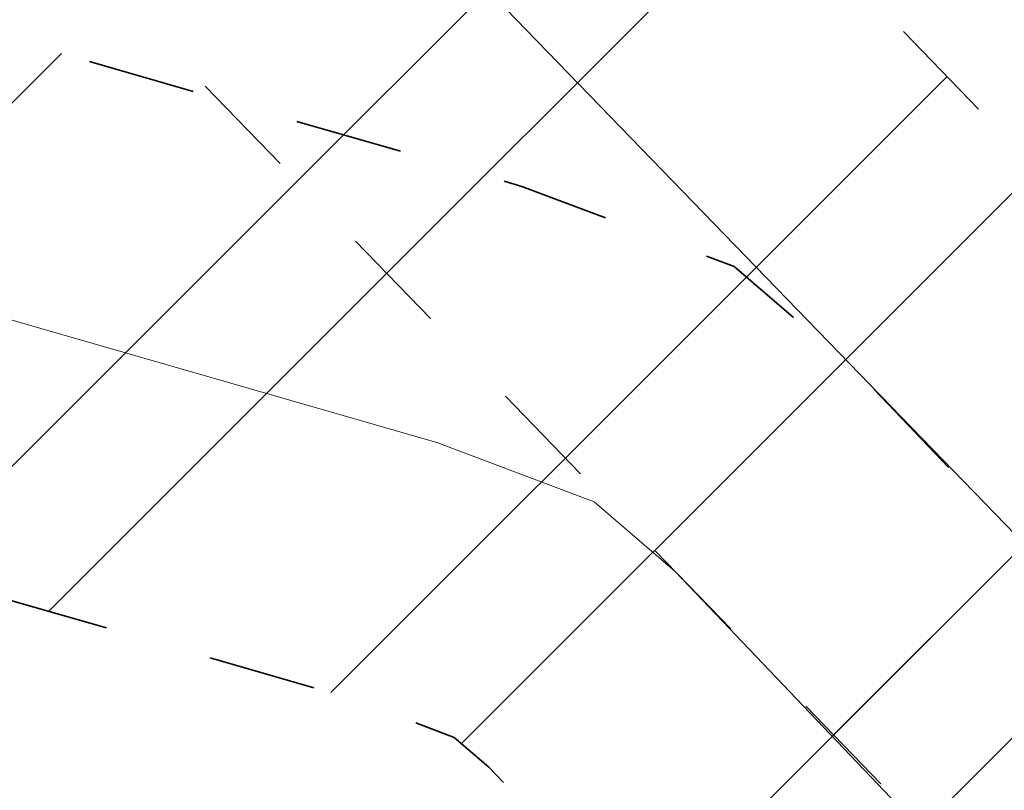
# Model space of a CAD drawing. Header units: metres. Extents: x 207669 to 209690, y 476021 to 477293.
# Tile 5 of 49: x 207997 to 208016, y 476857 to 476871. Entities that reach past the tile are written whole.
import ezdxf
from ezdxf.lldxf.tags import DXFTag

# ---------------------------------------------------------------- set-up
doc = ezdxf.new("R2010")
doc.units = ezdxf.units.M
doc.linetypes.add('NLCS-HIDDEN', pattern=[4, 2, -2])
doc.layers.add('B-OI-KL-BRANDSTOF_Orientatieverzoek_gasunieoost_0000541420-G', color=40, linetype='KL-BRANDSTOF-N', lineweight=18, true_color=0xffbf00)
for name, color, linetype, lineweight in [('B-OI-KL-VEILIGHEIDSZONE-G', 252, 'NLCS-HIDDEN', 35), ('T-WE-VH-VERHARDING_ASFALT_BOUWWEG-100MM-A', 252, 'CONTINUOUS', 18), ('T-WE-VH-VERHARDING_ASFALT_BOUWWEG-70MM-A', 252, 'CONTINUOUS', 18)]:
    doc.layers.add(name, color=color, linetype=linetype, lineweight=lineweight)
doc.styles.get("Standard").update_dxf_attribs({"font": 'isocp.shx'})
tags = doc.linetypes.add('KL-BRANDSTOF-N', pattern='A,4,-0.5,[105,NLCS.SHX,S=0.5,R=0,X=0.75,Y=0],-2,4,-1,["B",Standard,S=1,R=0,X=-0.15,Y=-0.5],-1.5', length=13).pattern_tags.tags
tags[18] = DXFTag(74, 10)
pattern_1 = [(45, (0, 0), (-5.051394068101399, 5.051394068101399), []), (45, (3.3675975, 0), (-5.051394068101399, 5.051394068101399), [])]

# ---------------------------------------------------------------- blocks, each defined once
blk = doc.blocks.new('A$C78FE763D')
at = {"layer": 'B-OI-KL-VEILIGHEIDSZONE-G'}
h = blk.add_hatch(dxfattribs=at)
h.set_pattern_fill('ANSI32', color=256, scale=0.75)
h.set_pattern_definition(pattern_1)
h.paths.add_polyline_path([(209050.9375881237, 476518.5396431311), (209043.125532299, 476518.8796438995), (209004.4717691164, 476520.7480644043), (208998.0385089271, 476520.8455989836), (208994.4349887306, 476520.9688748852), (208992.935653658, 476521.1809657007), (208987.1141704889, 476522.9398933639), (208984.2464321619, 476523.7645453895), (208982.2472676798, 476524.1575529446), (208961.5809573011, 476528.4629516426), (208946.5220461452, 476532.563855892), (208941.2051906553, 476533.782514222), (208903.1010240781, 476542.5168446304), (208854.3198681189, 476553.4830269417), (208805.5441397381, 476564.3659582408), (208756.842541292, 476575.5088327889), (208708.1580406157, 476586.8421821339), (208659.4445053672, 476597.9561975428), (208645.9421921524, 476601.2015875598), (208635.8122818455, 476603.0898383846), (208626.3864741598, 476604.9618731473), (208620.0089611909, 476606.6876323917), (208616.8738774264, 476607.6539789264), (208608.5085805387, 476607.3317409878), (208607.7147462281, 476607.388227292), (208593.7159588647, 476606.8106741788), (208573.1718238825, 476606.1685136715), (208551.5354744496, 476605.2313140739), (208514.8965904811, 476605.0346582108), (208505.7717838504, 476604.8736203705), (208485.9502657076, 476604.3007499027), (208475.047726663, 476604.1278963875), (208473.2836551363, 476604.2170161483), (208435.3275707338, 476609.0187374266), (208410.2766025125, 476612.2382755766), (208386.3403179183, 476615.1490799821), (208372.1225659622, 476616.7944344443), (208370.8679237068, 476617.0666386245), (208366.7919455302, 476618.1427362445), (208347.1206601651, 476622.9592522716), (208332.5732144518, 476626.4223583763), (208314.8127730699, 476630.7675542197), (208307.5733359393, 476632.8400167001), (208304.1866016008, 476633.9158244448), (208301.7785627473, 476634.9618108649), (208265.737801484, 476652.8223577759), (208252.2084358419, 476659.8116686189), (208236.1466094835, 476668.5299794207), (208217.2765463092, 476679.2130734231), (208211.238871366, 476682.4328276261), (208206.9135463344, 476684.6223727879), (208201.0043056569, 476689.0424139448), (208194.8743833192, 476694.0181090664), (208188.0278762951, 476699.6469287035), (208179.7819454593, 476706.5954438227), (208167.5172268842, 476716.7875479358), (208160.0162014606, 476723.1235963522), (208143.7253530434, 476737.7180011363), (208140.7841958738, 476740.296256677), (208137.2494930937, 476743.7516149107), (208127.3442713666, 476753.6668096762), (208117.6775741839, 476763.4073517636), (208110.7673497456, 476770.4858983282), (208107.1789824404, 476774.0473304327), (208073.4188309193, 476808.9680776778), (208037.0226775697, 476846.8302774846), (208005.6460867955, 476879.2423167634), (207982.4240652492, 476903.0248457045), (207966.6406611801, 476918.9412363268), (207943.1172987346, 476943.0761142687), (207919.053827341, 476967.866388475), (207894.2855795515, 476993.4698702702), (207890.7679384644, 476996.8277555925), (207867.5642186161, 477020.3765344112), (207844.3344498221, 477044.2101672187), (207827.8124503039, 477061.0787171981), (207816.9714566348, 477067.1797366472), (207812.3269095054, 477070.0203660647), (207810.1095525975, 477071.3769726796), (207764.5498415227, 477099.2176252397), (207755.4859131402, 477103.8493892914), (207745.7668134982, 477107.4289707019), (207725.8028753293, 477114.6722316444), (207702.275920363, 477123.4861027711), (207695.2540454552, 477126.1533678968), (207691.7030862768, 477116.8050691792), (207698.746329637, 477114.1296872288), (207722.3433746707, 477105.2895583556), (207742.3334365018, 477098.036819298), (207751.4683368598, 477094.6724007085), (207759.6604084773, 477090.4861647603), (207804.8906974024, 477062.8468173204), (207807.1093404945, 477061.4894239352), (207811.9087933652, 477058.5540533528), (207821.6657996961, 477053.0630728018), (207837.1818001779, 477037.2216227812), (207860.4220313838, 477013.3772555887), (207883.7523115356, 476989.7000344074), (207887.2366704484, 476986.3739197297), (207911.8724226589, 476960.9074015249), (207935.9489512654, 476936.1036757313), (207959.5095888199, 476911.9305536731), (207975.2961847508, 476896.0109442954), (207998.4761632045, 476872.2714732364), (208029.8255724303, 476839.8875125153), (208066.2194190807, 476802.0277123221), (208100.0612675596, 476767.0224595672), (208103.6669002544, 476763.4438916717), (208110.5506758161, 476756.3924382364), (208120.2579786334, 476746.6109803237), (208130.2167569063, 476736.6421750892), (208133.9880541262, 476732.9555333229), (208137.0928969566, 476730.2337888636), (208153.4520485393, 476715.5781936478), (208161.0950231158, 476709.1222420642), (208173.3643045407, 476698.9263461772), (208181.6303737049, 476691.9608612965), (208188.5478666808, 476686.2736809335), (208194.855944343, 476681.1533760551), (208201.6207036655, 476676.093417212), (208206.6273786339, 476673.5589623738), (208212.4597036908, 476670.4487165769), (208231.2976405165, 476659.7838105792), (208247.5278141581, 476650.9741213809), (208261.222448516, 476643.899432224), (208297.5636872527, 476625.889979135), (208300.6716483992, 476624.5399655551), (208304.6829140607, 476623.2657732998), (208312.2474769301, 476621.1002357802), (208330.2270355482, 476616.7014316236), (208344.7735898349, 476613.2385377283), (208364.3263044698, 476608.4510537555), (208368.5303262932, 476607.3411513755), (208370.4836840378, 476606.9173555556), (208385.1619320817, 476605.2187100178), (208409.0356474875, 476602.3155144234), (208434.0626792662, 476599.0990525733), (208472.4025948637, 476594.2487738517), (208474.874523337, 476594.1238936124), (208486.1739842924, 476594.3030400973), (208506.0044661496, 476594.8761696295), (208515.0116595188, 476595.035131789), (208551.7787755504, 476595.2324759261), (208573.5444261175, 476596.1752763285), (208594.0782911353, 476596.8171158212), (208607.5655037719, 476597.3735627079), (208608.3456694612, 476597.3180490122), (208615.5563725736, 476597.5958110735), (208617.2292888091, 476597.0801576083), (208624.1037758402, 476595.2199168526), (208633.9219681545, 476593.2699516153), (208643.8560578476, 476591.4182024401), (208657.1637446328, 476588.2195924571), (208705.9122093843, 476577.097607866), (208754.5937087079, 476565.764957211), (208803.3401102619, 476554.6118317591), (208852.1343818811, 476543.7247630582), (208900.8872259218, 476532.7649453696), (208938.9710593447, 476524.0352757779), (208944.0902038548, 476522.8619341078), (208959.2452926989, 476518.7348383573), (208980.2629823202, 476514.3562370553), (208981.8958178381, 476514.0352446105), (208984.2860795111, 476513.3478966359), (208990.776596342, 476511.3868242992), (208993.5612612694, 476510.9929151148), (208997.7917410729, 476510.8481910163), (209004.1544808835, 476510.7517255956), (209042.666717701, 476508.8901461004), (209050.5027740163, 476508.5491007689)])
h = blk.add_hatch(dxfattribs=at)
h.set_pattern_fill('ANSI32', color=256, scale=0.75)
h.set_pattern_definition(pattern_1)
h.paths.add_polyline_path([(209049.9040674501, 476513.0338821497), (209047.9294700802, 476513.0805787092), (209017.1992382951, 476514.8064918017), (209008.5272349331, 476515.2647521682), (209004.8121158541, 476515.4943067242), (209004.2408080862, 476517.5976129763), (209000.6276531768, 476519.3154362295), (208998.7788331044, 476519.4035706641), (208993.2416138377, 476519.8381183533), (208990.97886399, 476520.3162782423), (208988.6145419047, 476521.0333104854), (208983.3310031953, 476522.1952195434), (208982.2517066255, 476522.3679864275), (208961.9475473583, 476526.8995101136), (208902.7618700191, 476541.0620222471), (208853.8783733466, 476551.6625872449), (208805.1138370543, 476562.5011498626), (208756.4213277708, 476573.5724886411), (208707.8367897, 476585.2632493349), (208659.1236152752, 476596.6233849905), (208645.679700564, 476599.6303800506), (208640.3598271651, 476601.0262477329), (208639.0288933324, 476601.3286358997), (208630.6115306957, 476603.2477033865), (208628.1305486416, 476603.3724206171), (208622.4777562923, 476602.8079669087), (208611.8145477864, 476602.596814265), (208599.7689718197, 476602.0901496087), (208586.4531468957, 476601.6153341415), (208570.4825037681, 476600.9767082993), (208545.8615593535, 476600.191103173), (208522.6693948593, 476599.9608065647), (208506.649443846, 476599.9037354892), (208490.6508412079, 476599.6171724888), (208474.9075160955, 476599.7147367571), (208459.2145196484, 476600.8897237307), (208443.5154846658, 476602.8478914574), (208427.6849074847, 476604.9554357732), (208411.7970154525, 476606.9594493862), (208395.9370638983, 476608.915619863), (208380.275665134, 476611.090482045), (208371.4295667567, 476612.3947525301), (208364.895292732, 476613.5728254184), (208349.4689988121, 476617.1053753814), (208333.8965026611, 476620.8587718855), (208327.7544930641, 476622.2719244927), (208319.2180087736, 476624.3108873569), (208310.7373976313, 476626.5414977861), (208304.4345748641, 476628.6519452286), (208296.9686334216, 476631.7659578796), (208290.3670795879, 476634.9872680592), (208276.3190710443, 476642.4587023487), (208262.12475887, 476649.9100899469), (208233.6902783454, 476664.5532774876), (208219.6299865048, 476671.9627335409), (208206.0581788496, 476679.7449356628), (208199.3422186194, 476684.4570483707), (208193.5954706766, 476688.9022408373), (208191.8675052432, 476690.3117710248), (208169.3297613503, 476709.263374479), (208157.1377965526, 476719.4686554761), (208145.2524005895, 476730.0154807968), (208133.5910201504, 476740.8020591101), (208122.1887856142, 476751.8764433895), (208111.322505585, 476762.8023900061), (208100.2775304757, 476774.2949457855), (208089.2059399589, 476785.886893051), (208078.0474932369, 476797.3958249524), (208066.9712737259, 476808.7884220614), (208055.7541631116, 476820.1836138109), (208044.6117725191, 476831.5776518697), (208033.4864377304, 476843.0833485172), (208022.2436173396, 476854.8298633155), (208021.0579990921, 476856.0035156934), (208013.0067169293, 476864.4476175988), (208010.65405498, 476866.474961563), (208006.7205843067, 476867.9604600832), (207991.138858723, 476872.4534932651), (207975.7144594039, 476876.8206847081), (207960.2521809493, 476881.1029625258), (207944.8222693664, 476885.2904813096), (207929.4324876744, 476889.5395556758), (207914.0135226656, 476893.8219354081), (207898.6063409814, 476898.1656782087), (207874.9670680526, 476904.6657532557), (207859.6453011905, 476908.9835424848), (207844.4240313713, 476913.4164947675), (207841.3066156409, 476914.2904238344), (207838.7115490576, 476914.7345247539), (207835.5842467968, 476914.3844093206), (207831.5041699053, 476913.3913854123), (207830.5720012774, 476913.2726442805), (207829.6633061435, 476913.3865181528), (207828.5949108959, 476913.7204861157), (207807.9104308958, 476919.4235730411), (207786.0683481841, 476925.4976016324), (207776.1044615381, 476928.1645006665), (207757.7294162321, 476933.3081194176), (207739.9541562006, 476938.7043057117), (207724.4544292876, 476942.8324040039), (207720.1668244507, 476943.9676748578), (207682.0354066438, 476955.7184769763), (207671.8795113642, 476958.5883705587), (207669.1601613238, 476948.9652143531), (207679.2028433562, 476946.1273130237), (207717.4134255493, 476934.352115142), (207721.8878207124, 476933.167385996), (207737.2140937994, 476929.0854842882), (207754.9288337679, 476923.7076705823), (207773.4637884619, 476918.5192893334), (207783.4359018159, 476915.8501883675), (207805.2418191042, 476909.7862169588), (207825.7733391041, 476904.1253038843), (207827.5329438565, 476903.5752718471), (207830.5822487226, 476903.1931457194), (207833.3240800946, 476903.5424045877), (207837.3300032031, 476904.5173806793), (207838.4187009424, 476904.639265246), (207839.1076343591, 476904.5213661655), (207841.6762186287, 476903.8012952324), (207856.8909488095, 476899.3702475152), (207872.2851819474, 476895.0320367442), (207895.9239090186, 476888.5321117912), (207911.3187273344, 476884.1918545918), (207926.7637623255, 476879.9022343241), (207942.1819806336, 476875.6453086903), (207957.6080690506, 476871.4588274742), (207973.0177905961, 476867.1911052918), (207988.391391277, 476862.8382967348), (208003.5636656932, 476858.4633299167), (208005.46619502, 476857.7448284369), (208006.1075330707, 476857.1921724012), (208013.9202509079, 476848.9982743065), (208015.1126326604, 476847.8179266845), (208026.2798122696, 476836.1504414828), (208037.4424774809, 476824.6061381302), (208048.6160868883, 476813.180176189), (208059.8229762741, 476801.7953679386), (208070.872756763, 476790.4299650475), (208082.0003100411, 476778.9528969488), (208093.0567195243, 476767.3768442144), (208104.171744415, 476755.8113999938), (208115.1594643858, 476744.7633466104), (208126.7112298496, 476733.5437308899), (208138.5378494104, 476722.6043092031), (208150.6084534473, 476711.8931345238), (208162.9024886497, 476701.6024155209), (208185.4887447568, 476682.6100189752), (208187.3747793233, 476681.0715491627), (208193.4080313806, 476676.4047416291), (208200.6880711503, 476671.2968543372), (208214.8102634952, 476663.199056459), (208229.0699716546, 476655.6845125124), (208257.5114911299, 476641.037700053), (208271.6471789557, 476633.6170876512), (208285.825170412, 476626.0765219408), (208292.8476165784, 476622.6498321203), (208300.9176751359, 476619.2838447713), (208307.8748523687, 476616.9542922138), (208316.7842412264, 476614.6109026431), (208325.4717569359, 476612.5358655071), (208331.6037473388, 476611.1250181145), (208347.1812511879, 476607.3704146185), (208362.890957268, 476603.7729645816), (208369.8126832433, 476602.5250374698), (208378.858584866, 476601.1913079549), (208394.6371861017, 476599.0001701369), (208410.5592345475, 476597.0363406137), (208426.3993425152, 476595.0383542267), (208442.2367653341, 476592.9298985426), (208458.2217303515, 476590.9360662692), (208474.5027339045, 476589.7170532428), (208490.7094087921, 476589.6166175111), (208506.756806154, 476589.9040545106), (208522.7368551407, 476589.9609834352), (208546.0706906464, 476590.1926868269), (208570.8417462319, 476590.9830817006), (208586.8311031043, 476591.6224558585), (208600.1572781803, 476592.0976403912), (208612.1237022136, 476592.6009757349), (208623.0744937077, 476592.8178230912), (208628.3777013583, 476593.3473693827), (208629.2387193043, 476593.3040866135), (208636.8133566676, 476591.5771541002), (208637.9824228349, 476591.311542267), (208643.3185494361, 476589.9114099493), (208656.8966347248, 476586.8744050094), (208705.5314603, 476575.5325406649), (208754.1429222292, 476563.8353013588), (208802.9204129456, 476552.7446401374), (208851.7338766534, 476541.895202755), (208900.5383799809, 476531.3117677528), (208959.6947026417, 476517.1562798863), (208980.3705433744, 476512.5418035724), (208981.4652468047, 476512.3665704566), (208986.0857080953, 476511.3504795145), (208988.48938601, 476510.6215117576), (208991.8106361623, 476509.9196716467), (208995.4852075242, 476509.6313000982), (208996.5742499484, 476506.910972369), (208999.9799266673, 476505.7738128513), (209007.9550150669, 476505.2810378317), (209016.6550117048, 476504.8212981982), (209047.5307799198, 476503.0872112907), (209049.6676470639, 476503.0366772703)])
at = {"layer": 'B-OI-KL-BRANDSTOF_Orientatieverzoek_gasunieoost_0000541420-G', "flags": 128}
for points in [[(209050.72018107, 476513.54437195), (209042.896125, 476513.884895), (209004.313125, 476515.749895), (208997.915125, 476515.846895), (208993.998125, 476515.980895), (208991.856125, 476516.2838949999), (208985.700125, 476518.1438949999), (208983.071125, 476518.899895), (208981.255125, 476519.2568949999), (208960.413125, 476523.5988949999), (208945.306125, 476527.7128949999), (208940.088125, 476528.9088949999), (208901.994125, 476537.640895), (208853.227125, 476548.6038949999), (208804.442125, 476559.488895), (208755.718125, 476570.6368949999), (208707.035125, 476581.9698949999), (208658.304125, 476593.0878949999), (208644.899125, 476596.309895), (208634.867125, 476598.179895), (208625.245125, 476600.090895), (208618.619125, 476601.883895), (208616.215125, 476602.624895), (208608.427125, 476602.324895), (208607.640125, 476602.380895), (208593.897125, 476601.813895), (208573.358125, 476601.171895), (208551.657125, 476600.231895), (208514.954125, 476600.0348949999), (208505.888125, 476599.874895), (208486.062125, 476599.301895), (208474.961125, 476599.1258949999), (208472.843125, 476599.232895), (208434.695125, 476604.058895), (208409.656125, 476607.276895), (208385.751125, 476610.183895), (208371.303125, 476611.855895), (208369.699125, 476612.203895), (208365.559125, 476613.296895), (208345.947125, 476618.0988949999), (208331.400125, 476621.5618949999), (208313.530125, 476625.933895), (208306.128125, 476628.052895), (208302.429125, 476629.227895), (208299.671125, 476630.4258949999), (208263.480125, 476648.3608949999), (208249.868125, 476655.3928949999), (208233.722125, 476664.156895), (208214.868125, 476674.830895), (208208.933125, 476677.9958949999), (208204.267125, 476680.357895), (208197.930125, 476685.097895), (208191.711125, 476690.145895), (208184.829125, 476695.803895), (208176.573125, 476702.760895), (208164.306125, 476712.954895), (208156.734125, 476719.350895), (208140.409125, 476733.975895), (208137.386125, 476736.6258949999), (208133.733125, 476740.1968949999), (208123.801125, 476750.138895), (208114.114125, 476759.899895), (208107.217125, 476766.964895), (208103.620125, 476770.5348949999), (208069.819125, 476805.497895), (208033.424125, 476843.358895), (208002.061125, 476875.7568949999), (207978.860125, 476899.5178949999), (207963.075125, 476915.4358949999), (207939.533125, 476939.589895), (207915.463125, 476964.3868949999), (207890.761125, 476989.921895), (207887.260125, 476993.263895), (207863.993125, 477016.8768949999), (207840.758125, 477040.715895), (207824.739125, 477057.070895), (207814.440125, 477062.866895), (207809.718125, 477065.754895), (207807.500125, 477067.111895), (207762.105125, 477094.851895), (207753.477125, 477099.260895), (207744.050125, 477102.732895), (207724.073125, 477109.980895), (207700.511125, 477118.807895), (207693.478565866, 477121.479218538)], [(209049.785857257, 476508.03527971), (209047.730125, 476508.0838949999), (209016.927125, 476509.813895), (209008.241125, 476510.2728949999), (209000.942125, 476510.7238949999), (209000.355125, 476510.9198949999), (209000.116125, 476511.5168949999), (209000.197125, 476513.4098949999), (209000.018125, 476514.068895), (208999.387125, 476514.368895), (208998.464125, 476514.412895), (208992.526125, 476514.878895), (208989.734125, 476515.4688949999), (208987.350125, 476516.1918949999), (208982.398125, 476517.280895), (208981.311125, 476517.454895), (208960.821125, 476522.0278949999), (208901.650125, 476536.1868949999), (208852.806125, 476546.7788949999), (208804.017125, 476557.622895), (208755.282125, 476568.703895), (208706.684125, 476580.3978949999), (208658.010125, 476591.748895), (208644.499125, 476594.770895), (208639.171125, 476596.168895), (208637.921125, 476596.4528949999), (208629.925125, 476598.275895), (208628.254125, 476598.3598949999), (208622.776125, 476597.812895), (208611.969125, 476597.5988949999), (208599.963125, 476597.0938949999), (208586.642125, 476596.618895), (208570.662125, 476595.9798949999), (208545.966125, 476595.1918949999), (208522.703125, 476594.960895), (208506.703125, 476594.9038949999), (208490.680125, 476594.616895), (208474.705125, 476594.715895), (208458.718125, 476595.912895), (208442.876125, 476597.888895), (208427.042125, 476599.9968949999), (208411.178125, 476601.997895), (208395.287125, 476603.9578949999), (208379.567125, 476606.140895), (208370.621125, 476607.459895), (208363.893125, 476608.672895), (208348.325125, 476612.237895), (208332.750125, 476615.991895), (208326.613125, 476617.4038949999), (208318.001125, 476619.460895), (208309.306125, 476621.747895), (208302.676125, 476623.967895), (208294.908125, 476627.2078949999), (208288.096125, 476630.531895), (208273.983125, 476638.037895), (208259.818125, 476645.4738949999), (208231.380125, 476660.118895), (208217.220125, 476667.580895), (208203.373125, 476675.520895), (208196.375125, 476680.4308949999), (208190.485125, 476684.986895), (208188.678125, 476686.460895), (208166.116125, 476705.432895), (208153.873125, 476715.6808949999), (208141.895125, 476726.309895), (208130.151125, 476737.172895), (208118.674125, 476748.319895), (208107.747125, 476759.3068949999), (208096.667125, 476770.835895), (208085.603125, 476782.4198949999), (208074.460125, 476793.912895), (208063.397125, 476805.291895), (208052.185125, 476816.6818949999), (208041.027125, 476828.091895), (208029.883125, 476839.616895), (208018.678125, 476851.323895), (208017.489125, 476852.5008949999), (208009.557125, 476860.819895), (208008.060125, 476862.1098949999), (208005.142125, 476863.211895), (207989.765125, 476867.645895), (207974.366125, 476872.005895), (207958.930125, 476876.280895), (207943.502125, 476880.467895), (207928.098125, 476884.720895), (207912.666125, 476889.0068949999), (207897.265125, 476893.3488949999), (207873.626125, 476899.8488949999), (207858.268125, 476904.176895), (207843.050125, 476908.608895), (207840.207125, 476909.405895), (207838.565125, 476909.6868949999), (207836.457125, 476909.450895), (207832.414125, 476908.466895), (207830.577125, 476908.232895), (207828.598125, 476908.480895), (207827.184125, 476908.922895), (207806.576125, 476914.6048949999), (207784.752125, 476920.673895), (207774.784125, 476923.341895), (207756.329125, 476928.5078949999), (207738.584125, 476933.894895), (207723.171125, 476937.999895), (207718.790125, 476939.1598949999), (207680.619125, 476950.922895), (207670.519836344, 476953.7767924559)]]:
    blk.add_lwpolyline(points, dxfattribs=at)
at = {"layer": 'B-OI-KL-VEILIGHEIDSZONE-G', "flags": 128}
for points in [[(209050.9375881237, 476518.5396431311), (209043.125532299, 476518.8796438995), (209004.4717691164, 476520.7480644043), (208998.0385089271, 476520.8455989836), (208994.4349887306, 476520.9688748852), (208992.935653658, 476521.1809657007), (208987.1141704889, 476522.9398933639), (208984.2464321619, 476523.7645453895), (208982.2472676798, 476524.1575529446), (208961.5809573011, 476528.4629516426), (208946.5220461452, 476532.563855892), (208941.2051906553, 476533.782514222), (208903.1010240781, 476542.5168446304), (208854.3198681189, 476553.4830269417), (208805.5441397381, 476564.3659582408), (208756.842541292, 476575.5088327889), (208708.1580406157, 476586.8421821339), (208659.4445053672, 476597.9561975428), (208645.9421921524, 476601.2015875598), (208635.8122818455, 476603.0898383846), (208626.3864741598, 476604.9618731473), (208620.0089611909, 476606.6876323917), (208616.8738774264, 476607.6539789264), (208608.5085805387, 476607.3317409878), (208607.7147462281, 476607.388227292), (208593.7159588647, 476606.8106741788), (208573.1718238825, 476606.1685136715), (208551.5354744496, 476605.2313140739), (208514.8965904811, 476605.0346582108), (208505.7717838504, 476604.8736203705), (208485.9502657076, 476604.3007499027), (208475.047726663, 476604.1278963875), (208473.2836551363, 476604.2170161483), (208435.3275707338, 476609.0187374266), (208410.2766025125, 476612.2382755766), (208386.3403179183, 476615.1490799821), (208372.1225659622, 476616.7944344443), (208370.8679237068, 476617.0666386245), (208366.7919455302, 476618.1427362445), (208347.1206601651, 476622.9592522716), (208332.5732144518, 476626.4223583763), (208314.8127730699, 476630.7675542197), (208307.5733359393, 476632.8400167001), (208304.1866016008, 476633.9158244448), (208301.7785627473, 476634.9618108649), (208265.737801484, 476652.8223577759), (208252.2084358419, 476659.8116686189), (208236.1466094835, 476668.5299794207), (208217.2765463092, 476679.2130734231), (208211.238871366, 476682.4328276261), (208206.9135463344, 476684.6223727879), (208201.0043056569, 476689.0424139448), (208194.8743833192, 476694.0181090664), (208188.0278762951, 476699.6469287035), (208179.7819454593, 476706.5954438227), (208167.5172268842, 476716.7875479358), (208160.0162014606, 476723.1235963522), (208143.7253530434, 476737.7180011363), (208140.7841958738, 476740.296256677), (208137.2494930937, 476743.7516149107), (208127.3442713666, 476753.6668096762), (208117.6775741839, 476763.4073517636), (208110.7673497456, 476770.4858983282), (208107.1789824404, 476774.0473304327), (208073.4188309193, 476808.9680776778), (208037.0226775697, 476846.8302774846), (208005.6460867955, 476879.2423167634), (207982.4240652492, 476903.0248457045), (207966.6406611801, 476918.9412363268), (207943.1172987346, 476943.0761142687), (207919.053827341, 476967.866388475), (207894.2855795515, 476993.4698702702), (207890.7679384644, 476996.8277555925), (207867.5642186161, 477020.3765344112), (207844.3344498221, 477044.2101672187), (207827.8124503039, 477061.0787171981), (207816.9714566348, 477067.1797366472), (207812.3269095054, 477070.0203660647), (207810.1095525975, 477071.3769726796), (207764.5498415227, 477099.2176252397), (207755.4859131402, 477103.8493892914), (207745.7668134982, 477107.4289707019), (207725.8028753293, 477114.6722316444), (207702.275920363, 477123.4861027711), (207695.2540454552, 477126.1533678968), (207691.7030862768, 477116.8050691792), (207698.746329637, 477114.1296872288), (207722.3433746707, 477105.2895583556), (207742.3334365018, 477098.036819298), (207751.4683368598, 477094.6724007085), (207759.6604084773, 477090.4861647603), (207804.8906974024, 477062.8468173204), (207807.1093404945, 477061.4894239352), (207811.9087933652, 477058.5540533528), (207821.6657996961, 477053.0630728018), (207837.1818001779, 477037.2216227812), (207860.4220313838, 477013.3772555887), (207883.7523115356, 476989.7000344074), (207887.2366704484, 476986.3739197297), (207911.8724226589, 476960.9074015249), (207935.9489512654, 476936.1036757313), (207959.5095888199, 476911.9305536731), (207975.2961847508, 476896.0109442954), (207998.4761632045, 476872.2714732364), (208029.8255724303, 476839.8875125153), (208066.2194190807, 476802.0277123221), (208100.0612675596, 476767.0224595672), (208103.6669002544, 476763.4438916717), (208110.5506758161, 476756.3924382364), (208120.2579786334, 476746.6109803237), (208130.2167569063, 476736.6421750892), (208133.9880541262, 476732.9555333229), (208137.0928969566, 476730.2337888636), (208153.4520485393, 476715.5781936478), (208161.0950231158, 476709.1222420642), (208173.3643045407, 476698.9263461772), (208181.6303737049, 476691.9608612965), (208188.5478666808, 476686.2736809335), (208194.855944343, 476681.1533760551), (208201.6207036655, 476676.093417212), (208206.6273786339, 476673.5589623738), (208212.4597036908, 476670.4487165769), (208231.2976405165, 476659.7838105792), (208247.5278141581, 476650.9741213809), (208261.222448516, 476643.899432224), (208297.5636872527, 476625.889979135), (208300.6716483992, 476624.5399655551), (208304.6829140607, 476623.2657732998), (208312.2474769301, 476621.1002357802), (208330.2270355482, 476616.7014316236), (208344.7735898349, 476613.2385377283), (208364.3263044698, 476608.4510537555), (208368.5303262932, 476607.3411513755), (208370.4836840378, 476606.9173555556), (208385.1619320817, 476605.2187100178), (208409.0356474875, 476602.3155144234), (208434.0626792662, 476599.0990525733), (208472.4025948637, 476594.2487738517), (208474.874523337, 476594.1238936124), (208486.1739842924, 476594.3030400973), (208506.0044661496, 476594.8761696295), (208515.0116595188, 476595.035131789), (208551.7787755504, 476595.2324759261), (208573.5444261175, 476596.1752763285), (208594.0782911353, 476596.8171158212), (208607.5655037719, 476597.3735627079), (208608.3456694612, 476597.3180490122), (208615.5563725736, 476597.5958110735), (208617.2292888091, 476597.0801576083), (208624.1037758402, 476595.2199168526), (208633.9219681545, 476593.2699516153), (208643.8560578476, 476591.4182024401), (208657.1637446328, 476588.2195924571), (208705.9122093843, 476577.097607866), (208754.5937087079, 476565.764957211), (208803.3401102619, 476554.6118317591), (208852.1343818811, 476543.7247630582), (208900.8872259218, 476532.7649453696), (208938.9710593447, 476524.0352757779), (208944.0902038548, 476522.8619341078), (208959.2452926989, 476518.7348383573), (208980.2629823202, 476514.3562370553), (208981.8958178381, 476514.0352446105), (208984.2860795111, 476513.3478966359), (208990.776596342, 476511.3868242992), (208993.5612612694, 476510.9929151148), (208997.7917410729, 476510.8481910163), (209004.1544808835, 476510.7517255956), (209042.666717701, 476508.8901461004), (209050.5027740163, 476508.5491007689)], [(209049.9040674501, 476513.0338821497), (209047.9294700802, 476513.0805787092), (209017.1992382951, 476514.8064918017), (209008.5272349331, 476515.2647521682), (209004.8121158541, 476515.4943067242), (209004.2408080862, 476517.5976129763), (209000.6276531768, 476519.3154362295), (208998.7788331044, 476519.4035706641), (208993.2416138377, 476519.8381183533), (208990.97886399, 476520.3162782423), (208988.6145419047, 476521.0333104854), (208983.3310031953, 476522.1952195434), (208982.2517066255, 476522.3679864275), (208961.9475473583, 476526.8995101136), (208902.7618700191, 476541.0620222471), (208853.8783733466, 476551.6625872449), (208805.1138370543, 476562.5011498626), (208756.4213277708, 476573.5724886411), (208707.8367897, 476585.2632493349), (208659.1236152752, 476596.6233849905), (208645.679700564, 476599.6303800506), (208640.3598271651, 476601.0262477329), (208639.0288933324, 476601.3286358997), (208630.6115306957, 476603.2477033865), (208628.1305486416, 476603.3724206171), (208622.4777562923, 476602.8079669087), (208611.8145477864, 476602.596814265), (208599.7689718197, 476602.0901496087), (208586.4531468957, 476601.6153341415), (208570.4825037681, 476600.9767082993), (208545.8615593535, 476600.191103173), (208522.6693948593, 476599.9608065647), (208506.649443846, 476599.9037354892), (208490.6508412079, 476599.6171724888), (208474.9075160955, 476599.7147367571), (208459.2145196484, 476600.8897237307), (208443.5154846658, 476602.8478914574), (208427.6849074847, 476604.9554357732), (208411.7970154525, 476606.9594493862), (208395.9370638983, 476608.915619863), (208380.275665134, 476611.090482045), (208371.4295667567, 476612.3947525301), (208364.895292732, 476613.5728254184), (208349.4689988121, 476617.1053753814), (208333.8965026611, 476620.8587718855), (208327.7544930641, 476622.2719244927), (208319.2180087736, 476624.3108873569), (208310.7373976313, 476626.5414977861), (208304.4345748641, 476628.6519452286), (208296.9686334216, 476631.7659578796), (208290.3670795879, 476634.9872680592), (208276.3190710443, 476642.4587023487), (208262.12475887, 476649.9100899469), (208233.6902783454, 476664.5532774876), (208219.6299865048, 476671.9627335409), (208206.0581788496, 476679.7449356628), (208199.3422186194, 476684.4570483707), (208193.5954706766, 476688.9022408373), (208191.8675052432, 476690.3117710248), (208169.3297613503, 476709.263374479), (208157.1377965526, 476719.4686554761), (208145.2524005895, 476730.0154807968), (208133.5910201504, 476740.8020591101), (208122.1887856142, 476751.8764433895), (208111.322505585, 476762.8023900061), (208100.2775304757, 476774.2949457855), (208089.2059399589, 476785.886893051), (208078.0474932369, 476797.3958249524), (208066.9712737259, 476808.7884220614), (208055.7541631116, 476820.1836138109), (208044.6117725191, 476831.5776518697), (208033.4864377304, 476843.0833485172), (208022.2436173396, 476854.8298633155), (208021.0579990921, 476856.0035156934), (208013.0067169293, 476864.4476175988), (208010.65405498, 476866.474961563), (208006.7205843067, 476867.9604600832), (207991.138858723, 476872.4534932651), (207975.7144594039, 476876.8206847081), (207960.2521809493, 476881.1029625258), (207944.8222693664, 476885.2904813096), (207929.4324876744, 476889.5395556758), (207914.0135226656, 476893.8219354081), (207898.6063409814, 476898.1656782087), (207874.9670680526, 476904.6657532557), (207859.6453011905, 476908.9835424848), (207844.4240313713, 476913.4164947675), (207841.3066156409, 476914.2904238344), (207838.7115490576, 476914.7345247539), (207835.5842467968, 476914.3844093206), (207831.5041699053, 476913.3913854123), (207830.5720012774, 476913.2726442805), (207829.6633061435, 476913.3865181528), (207828.5949108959, 476913.7204861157), (207807.9104308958, 476919.4235730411), (207786.0683481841, 476925.4976016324), (207776.1044615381, 476928.1645006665), (207757.7294162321, 476933.3081194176), (207739.9541562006, 476938.7043057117), (207724.4544292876, 476942.8324040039), (207720.1668244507, 476943.9676748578), (207682.0354066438, 476955.7184769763), (207671.8795113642, 476958.5883705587), (207669.1601613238, 476948.9652143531), (207679.2028433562, 476946.1273130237), (207717.4134255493, 476934.352115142), (207721.8878207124, 476933.167385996), (207737.2140937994, 476929.0854842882), (207754.9288337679, 476923.7076705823), (207773.4637884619, 476918.5192893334), (207783.4359018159, 476915.8501883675), (207805.2418191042, 476909.7862169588), (207825.7733391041, 476904.1253038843), (207827.5329438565, 476903.5752718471), (207830.5822487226, 476903.1931457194), (207833.3240800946, 476903.5424045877), (207837.3300032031, 476904.5173806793), (207838.4187009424, 476904.639265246), (207839.1076343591, 476904.5213661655), (207841.6762186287, 476903.8012952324), (207856.8909488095, 476899.3702475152), (207872.2851819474, 476895.0320367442), (207895.9239090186, 476888.5321117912), (207911.3187273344, 476884.1918545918), (207926.7637623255, 476879.9022343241), (207942.1819806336, 476875.6453086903), (207957.6080690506, 476871.4588274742), (207973.0177905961, 476867.1911052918), (207988.391391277, 476862.8382967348), (208003.5636656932, 476858.4633299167), (208005.46619502, 476857.7448284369), (208006.1075330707, 476857.1921724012), (208013.9202509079, 476848.9982743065), (208015.1126326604, 476847.8179266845), (208026.2798122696, 476836.1504414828), (208037.4424774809, 476824.6061381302), (208048.6160868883, 476813.180176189), (208059.8229762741, 476801.7953679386), (208070.872756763, 476790.4299650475), (208082.0003100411, 476778.9528969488), (208093.0567195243, 476767.3768442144), (208104.171744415, 476755.8113999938), (208115.1594643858, 476744.7633466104), (208126.7112298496, 476733.5437308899), (208138.5378494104, 476722.6043092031), (208150.6084534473, 476711.8931345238), (208162.9024886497, 476701.6024155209), (208185.4887447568, 476682.6100189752), (208187.3747793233, 476681.0715491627), (208193.4080313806, 476676.4047416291), (208200.6880711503, 476671.2968543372), (208214.8102634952, 476663.199056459), (208229.0699716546, 476655.6845125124), (208257.5114911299, 476641.037700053), (208271.6471789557, 476633.6170876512), (208285.825170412, 476626.0765219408), (208292.8476165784, 476622.6498321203), (208300.9176751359, 476619.2838447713), (208307.8748523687, 476616.9542922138), (208316.7842412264, 476614.6109026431), (208325.4717569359, 476612.5358655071), (208331.6037473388, 476611.1250181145), (208347.1812511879, 476607.3704146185), (208362.890957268, 476603.7729645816), (208369.8126832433, 476602.5250374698), (208378.858584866, 476601.1913079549), (208394.6371861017, 476599.0001701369), (208410.5592345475, 476597.0363406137), (208426.3993425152, 476595.0383542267), (208442.2367653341, 476592.9298985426), (208458.2217303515, 476590.9360662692), (208474.5027339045, 476589.7170532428), (208490.7094087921, 476589.6166175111), (208506.756806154, 476589.9040545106), (208522.7368551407, 476589.9609834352), (208546.0706906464, 476590.1926868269), (208570.8417462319, 476590.9830817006), (208586.8311031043, 476591.6224558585), (208600.1572781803, 476592.0976403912), (208612.1237022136, 476592.6009757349), (208623.0744937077, 476592.8178230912), (208628.3777013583, 476593.3473693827), (208629.2387193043, 476593.3040866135), (208636.8133566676, 476591.5771541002), (208637.9824228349, 476591.311542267), (208643.3185494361, 476589.9114099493), (208656.8966347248, 476586.8744050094), (208705.5314603, 476575.5325406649), (208754.1429222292, 476563.8353013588), (208802.9204129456, 476552.7446401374), (208851.7338766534, 476541.895202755), (208900.5383799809, 476531.3117677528), (208959.6947026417, 476517.1562798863), (208980.3705433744, 476512.5418035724), (208981.4652468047, 476512.3665704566), (208986.0857080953, 476511.3504795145), (208988.48938601, 476510.6215117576), (208991.8106361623, 476509.9196716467), (208995.4852075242, 476509.6313000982), (208996.5742499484, 476506.910972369), (208999.9799266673, 476505.7738128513), (209007.9550150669, 476505.2810378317), (209016.6550117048, 476504.8212981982), (209047.5307799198, 476503.0872112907), (209049.6676470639, 476503.0366772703)]]:
    blk.add_lwpolyline(points, close=True, dxfattribs=at)

msp = doc.modelspace()

# ---------------------------------------------------------------- hatches: boundary and pattern name
at = {"layer": 'T-WE-VH-VERHARDING_ASFALT_BOUWWEG-100MM-A'}
h = msp.add_hatch(dxfattribs=at)
h.set_pattern_fill('AVH-ASFALT', color=256, scale=1.5, angle=270, pattern_type=2)
h.set_pattern_definition([(329.9999999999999, (207991.0131754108, 476552.5954628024), (0.7500000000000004, 1.299038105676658), []), (29.99999999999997, (207991.0131754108, 476552.5954628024), (-0.7499999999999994, 1.299038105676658), [])])
edge = h.paths.add_edge_path()
edge.add_line((208598.0668640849, 476553.2350907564), (208597.3597609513, 476558.6895641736))
edge.add_arc((208596.3347866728, 476566.6236317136), 7.999999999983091, 167.5645903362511, 277.36107089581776, ccw=False)
edge.add_line((208588.5224716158, 476568.3463427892), (208663.4988565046, 476908.3564285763))
edge.add_arc((208653.7334626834, 476910.5098174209), 9.999999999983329, 347.56459033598, 362.5645903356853)
edge.add_line((208663.7234468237, 476910.9572734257), (208662.2903712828, 476942.9523785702))
edge.add_arc((208670.2823585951, 476943.3103433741), 8.000000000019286, 147.9829078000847, 182.564590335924, ccw=False)
edge.add_line((208663.4992387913, 476947.5517211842), (208673.5813185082, 476963.6757161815))
edge.add_arc((208665.1024187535, 476968.977438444), 9.999999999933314, 327.9829078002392, 372.496370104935)
edge.add_line((208674.8655159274, 476971.1412160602), (208668.8437600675, 476998.3117474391))
edge.add_arc((208700.3297484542, 477005.2899302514), 32.25000000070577, 180.2433118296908, 192.4963701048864, ccw=False)
edge.add_line((208668.080039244, 477005.1529780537), (208667.7931844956, 477072.7019650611))
edge.add_arc((208657.7932746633, 477072.6594992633), 9.999999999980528, 0.2433118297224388, 74.71764475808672)
edge.add_line((208660.4290345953, 477082.3058856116), (208562.4492246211, 477109.0776992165))
edge.add_arc((208570.9495504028, 477140.1872951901), 32.2500000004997, 248.523477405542, 254.717644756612, ccw=False)
edge.add_line((208559.1421820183, 477110.1764879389), (208526.0787293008, 477123.1848806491))
edge.add_arc((208512.2577011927, 477088.0559512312), 37.75000000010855, 68.52347740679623, 83.79289849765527)
edge.add_line((208516.3393283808, 477125.5846445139), (208484.0606572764, 477129.0952783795))
edge.add_arc((208479.9790300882, 477091.5665850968), 37.75000000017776, 83.79289849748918, 100.4526706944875)
edge.add_line((208473.1303026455, 477128.6901279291), (208406.483101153, 477116.394735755))
edge.add_arc((208396.0941313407, 477172.6942189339), 57.24999999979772, 259.3435220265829, 280.4552038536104, ccw=False)
edge.add_line((208385.507451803, 477116.4315784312), (208345.6150227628, 477123.7496831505))
edge.add_arc((208327.0753225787, 477022.6861288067), 102.7499999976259, 79.60489942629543, 92.19224486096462)
edge.add_line((208323.1448724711, 477125.3609264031), (208303.6616430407, 477124.6150972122))
edge.add_arc((208303.0017864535, 477141.8524719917), 17.25000000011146, 263.0200956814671, 272.19224486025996, ccw=False)
edge.add_line((208300.9055455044, 477124.7303145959), (208268.7673296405, 477128.6649498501))
edge.add_arc((208267.5521174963, 477118.7390615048), 9.999999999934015, 83.02009568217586, 168.2771260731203)
edge.add_line((208257.7606997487, 477120.7708436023), (208246.8566065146, 477068.2226239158))
edge.add_arc((208259.3406641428, 477065.6321017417), 12.74999999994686, 168.2771260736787, 171.9901902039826)
edge.add_line((208246.715050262, 477067.4087204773), (208243.1391454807, 477041.9964065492))
edge.add_arc((208235.2171916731, 477043.1111477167), 8.000000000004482, 271.25365755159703, 351.9901902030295, ccw=False)
edge.add_line((208235.3922213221, 477035.113062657), (208066.2421497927, 477031.4113918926))
edge.add_line((208066.2421497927, 477031.4113918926), (208044.2191598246, 477036.8636800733))
edge.add_line((208044.2191598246, 477036.8636800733), (208042.2847942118, 477039.1593672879))
edge.add_line((208042.2847942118, 477039.1593672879), (208002.0779595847, 477042.5937447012))
edge.add_arc((208002.7588222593, 477050.5647186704), 8.000000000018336, 176.3700886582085, 265.117774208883, ccw=False)
edge.add_arc((207951.3573135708, 477053.8338357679), 43.50536122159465, 355.63556999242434, 356.3592230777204, ccw=False)
edge.add_line((207994.7365174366, 477050.5230764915), (207994.4212927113, 477046.3957993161))
edge.add_arc((207950.9279627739, 477049.7176438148), 43.61999999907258, 336.77510252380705, 355.63245947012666, ccw=False)
edge.add_arc((207998.3648879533, 477029.3617471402), 8.00000000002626, 85.11777420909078, 156.7751025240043, ccw=False)
edge.add_line((207999.0457506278, 477037.3327211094), (208046.0630700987, 477033.3166073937))
edge.add_line((208046.0630700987, 477033.3166073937), (208066.4740170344, 477028.2634168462))
edge.add_line((208066.4740170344, 477028.2634168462), (208068.8725253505, 477025.9676380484))
edge.add_line((208068.8725253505, 477025.9676380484), (208238.4872344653, 477029.6794769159))
edge.add_arc((208238.2684474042, 477039.6770832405), 10.00000000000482, 271.253657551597, 351.9901902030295)
edge.add_line((208248.1708896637, 477038.2836567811), (208252.1613935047, 477066.6423359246))
edge.add_arc((208259.3406641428, 477065.6321017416), 7.249999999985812, 168.2771260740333, 171.9901902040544, ccw=False)
edge.add_line((208252.2418862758, 477067.1051437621), (208262.4914142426, 477116.4989297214))
edge.add_arc((208270.3245484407, 477114.8735040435), 8.00000000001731, 83.02009568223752, 168.2771260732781, ccw=False)
edge.add_line((208271.2967181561, 477122.8142147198), (208300.237178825, 477119.2710760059))
edge.add_arc((208303.0017864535, 477141.8524719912), 22.74999999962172, 263.0200956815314, 272.19224486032)
edge.add_line((208303.8720320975, 477119.1191226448), (208323.355261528, 477119.8649518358))
edge.add_arc((208327.0753225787, 477022.6861288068), 97.24999999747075, 79.60489942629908, 92.19224486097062, ccw=False)
edge.add_line((208344.6226300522, 477118.3399551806), (208384.5030026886, 477111.0240621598))
edge.add_arc((208396.0941313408, 477172.6942189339), 62.74999999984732, 259.355239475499, 280.4552038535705)
edge.add_line((208407.4811681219, 477110.9860517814), (208474.128130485, 477123.2813998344))
edge.add_arc((208479.9790300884, 477091.5665850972), 32.24999999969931, 83.79289849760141, 100.45267069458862, ccw=False)
edge.add_line((208483.4659831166, 477123.6275217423), (208515.744654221, 477120.1168878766))
edge.add_arc((208512.257701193, 477088.0559512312), 32.25000000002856, 68.52347740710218, 83.79289849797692, ccw=False)
edge.add_line((208524.0650695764, 477118.0667584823), (208557.128522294, 477105.0583657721))
edge.add_arc((208570.949550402, 477140.1872951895), 37.74999999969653, 248.5234774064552, 254.7176447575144)
edge.add_line((208560.9995566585, 477103.772186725), (208656.4132110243, 477077.7015445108))
edge.add_arc((208654.3046030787, 477069.9844354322), 8.000000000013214, 0.24331182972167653, 74.71764475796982, ccw=False)
edge.add_line((208662.3045309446, 477070.0184080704), (208662.5800888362, 477005.1296218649))
edge.add_arc((208700.3297484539, 477005.2899302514), 37.7500000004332, 180.2433118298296, 192.4963701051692)
edge.add_line((208663.4740566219, 476997.1216697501), (208669.1858799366, 476971.3495730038))
edge.add_arc((208661.3754021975, 476969.6185509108), 8.000000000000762, -32.01709219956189, 12.496370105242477, ccw=False)
edge.add_line((208668.1585220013, 476965.3771731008), (208658.2582133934, 476949.5438796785))
edge.add_arc((208666.7371131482, 476944.242157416), 10.00000000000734, 147.9829078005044, 182.5645903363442)
edge.add_line((208656.7471290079, 476943.794701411), (208658.2083375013, 476911.1714948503))
edge.add_arc((208650.2163501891, 476910.8135300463), 7.999999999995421, -12.43540966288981, 2.564590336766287, ccw=False)
edge.add_line((208658.0286652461, 476909.0908189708), (208582.0786928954, 476564.6656155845))
edge.add_arc((208591.8440867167, 476562.51222674), 9.99999999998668, 167.5645903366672, 277.3976724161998)
edge.add_arc((210001.0809775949, 465708.5369687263), 10935.07777570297, 97.37159738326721, 97.39767241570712, ccw=False)
at = {"layer": 'T-WE-VH-VERHARDING_ASFALT_BOUWWEG-70MM-A'}
h = msp.add_hatch(dxfattribs=at)
h.set_pattern_fill('AVH-BASALTON', color=256, angle=270, pattern_type=2)
h.set_pattern_definition([(270, (207987.6846217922, 477030.1940064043), (0.8659999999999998, -1.5), [1, -2]), (29.99999999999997, (207987.6846217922, 477030.1940064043), (0.8660381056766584, 1.499977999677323), [1, -2]), (329.9999999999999, (207987.6846217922, 477029.1940064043), (1.732038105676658, -2.200032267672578e-05), [1, -2])])
h.paths.add_polyline_path([(207979.9642825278, 476909.0642676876, 0.08860774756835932), (207982.4153493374, 476906.5424738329), (208074.6579514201, 476840.2897325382, 0.2901540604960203), (208087.4822068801, 476839.5442298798), (208106.1850962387, 476849.9257594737), (208103.2731425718, 476855.171788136), (208083.4099652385, 476844.1461808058, -0.2901543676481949), (208076.9978315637, 476844.5189288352), (208022.6760454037, 476883.5352527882, -0.5128048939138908), (208022.6735853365, 476893.2800037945, 0.03899533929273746), (208032.1116530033, 476901.2509316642, 0.2110784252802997), (208048.6278607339, 476943.1517930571, 0.2961190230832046), (208029.8243881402, 476969.6942554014, 0.2135158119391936), (208009.772750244, 476968.8503044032, 0.09268673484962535), (207983.3678739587, 476948.8760330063), (207974.4330391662, 476939.0578244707, -0.4857844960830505), (207965.0246350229, 476939.7359519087), (207942.8520466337, 476972.5366072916, -0.3607678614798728), (207943.6020152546, 476980.1610973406, 0.06252926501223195), (207946.9207294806, 476984.387934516, -0.1140968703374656), (207974.6737415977, 477013.1274485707, 0.2338587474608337), (207994.4212927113, 477046.3957993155), (207994.7365174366, 477050.5230764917, 0.1605842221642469), (207988.3125578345, 477076.5233494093, 0.5824978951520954), (207940.4839035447, 477074.380298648, -0.1043814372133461), (207917.7632647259, 477046.2334878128, 0.0750150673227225), (207907.1276252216, 477034.5242228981, -0.4489299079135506), (207898.2472954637, 477033.2797499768), (207859.6681189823, 477066.0854670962, -0.381082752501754), (207858.5701924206, 477073.9958346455, -0.1026960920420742), (207881.5457002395, 477096.5367696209, 0.1261556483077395), (207916.17238607, 477133.8078554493, 0.1109181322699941), (207921.2037527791, 477151.5237929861, 0.2268011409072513), (207912.4820694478, 477172.7251190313, 0.117727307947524), (207894.5602457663, 477182.5179730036, 0.2907551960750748), (207862.2196860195, 477172.5070400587), (207817.1807338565, 477119.5417085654, 0.4142135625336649), (207819.2328479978, 477094.1687144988), (207902.9723610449, 477022.9610053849)])
h.paths.add_polyline_path([(207933.4971353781, 476986.3756419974), (207908.6460157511, 477023.1387386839, -0.3327596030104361), (207908.9913344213, 477030.3205219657, 0.02629151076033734), (207910.3951778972, 477032.2141499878, -0.07558467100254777), (207920.289801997, 477043.1324219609, 0.104381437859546), (207944.0481497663, 477072.5647687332, -0.5824978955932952), (207984.9249647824, 477074.3963295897, -0.1605842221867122), (207990.7481332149, 477050.8276931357), (207990.4329084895, 477046.7004159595, -0.2338587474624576), (207972.4962286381, 477016.4828080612, 0.1134968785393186), (207943.6046455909, 476986.6350936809, -0.5476258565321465)], flags=16)
h.paths.add_polyline_path([(207986.32625549, 476946.1838259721, -0.09268673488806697), (208011.5584937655, 476965.2710418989, -0.2135158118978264), (208028.3457217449, 476965.9775975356, -0.2961190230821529), (208044.6311531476, 476942.9895325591, -0.2110784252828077), (208029.3006028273, 476904.0966296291, -0.04205109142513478), (208019.5889756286, 476895.9956677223, 0.03919080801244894), (208016.8801836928, 476893.7622372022, -0.3624006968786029), (208009.2124471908, 476893.2054081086), (207985.3315629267, 476910.3577218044, -0.0886077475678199), (207983.860922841, 476911.8707981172), (207974.2451368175, 476926.0957536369, -0.3460902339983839), (207974.7783963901, 476933.4942473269)], flags=16)
h.paths.add_polyline_path([(207847.4134532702, 477076.5061948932), (207822.3422986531, 477097.8253955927, -0.4142135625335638), (207820.7462098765, 477117.5599465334), (207865.2669202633, 477169.915831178, -0.2907551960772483), (207893.5098481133, 477178.6583532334, -0.1177273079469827), (207909.8013034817, 477169.7563661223, -0.2268011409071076), (207917.209974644, 477151.7468091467, -0.1109181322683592), (207912.6575576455, 477135.717300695, -0.1261556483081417), (207879.3832126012, 477099.9018323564, 0.0974953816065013), (207856.2151719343, 477077.6355777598, -0.4419701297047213)], flags=16)

# ---------------------------------------------------------------- block references
at = {"layer": 'B-OI-KL-BRANDSTOF_Orientatieverzoek_gasunieoost_0000541420-G'}
msp.add_blockref('A$C78FE763D', (0, 0), dxfattribs=at)

doc.saveas('drawing.dxf')
